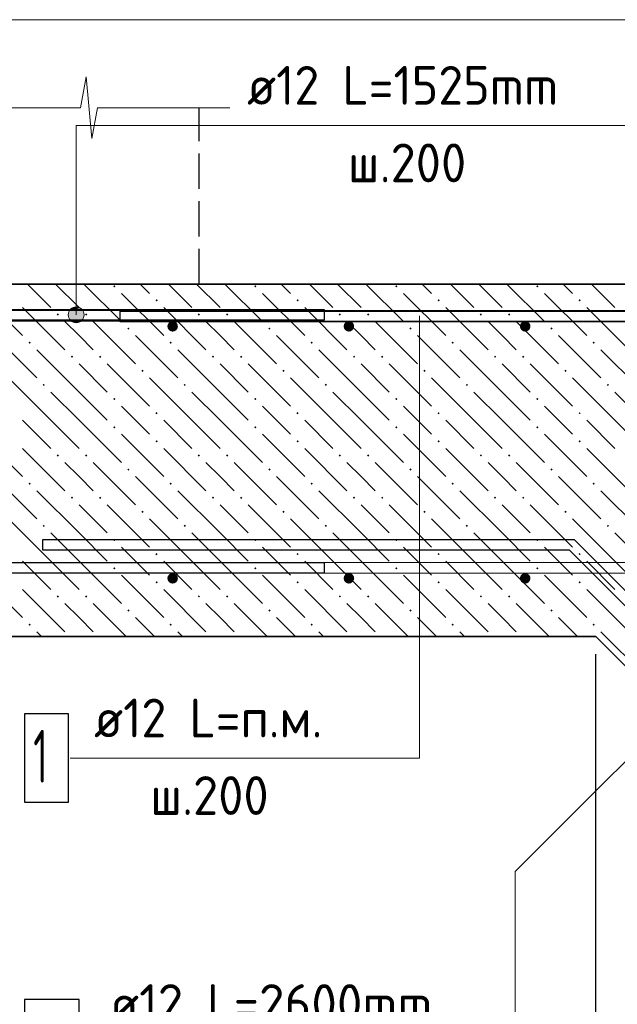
# Model space of a CAD drawing. Header units: millimetres. Extents: x 0 to 42000, y 0 to 29700.
# Tile 4 of 29: x 5549 to 8939, y 11486 to 17073. Entities that reach past the tile are written whole.
import ezdxf

# ---------------------------------------------------------------- set-up
doc = ezdxf.new("R2010")
doc.units = ezdxf.units.MM
doc.linetypes.add('______2', pattern=[270, 200, -70])
for name, color, linetype, lineweight in [('Standard', 7, 'Continuous', 25), ('ЖБ Лента фундамента под плитной частью', 7, 'Continuous', 35), ('ЖБ Плита Фундамента верхний уровень', 7, 'Continuous', 35), ('ЖБ Стена верхний уровень', 7, 'Continuous', 35), ('Обрамление Г-обр.', 52, 'Continuous', 25), ('Обрамление П-обр. равн.', 52, 'Continuous', 25), ('Позиционная метка номер позиции', 7, 'Continuous', 13), ('Примечания', 7, 'Continuous', 13), ('Фоновоя арматура Х1', 52, 'Continuous', 25)]:
    doc.layers.add(name, color=color, linetype=linetype, lineweight=lineweight)
doc.styles.add('ISOCPEUR', font='txt')

msp = doc.modelspace()

# ---------------------------------------------------------------- hatches: boundary and pattern name
at = {"layer": 'ЖБ Плита Фундамента верхний уровень', "linetype": 'Continuous', "lineweight": 18, "transparency": 33554687}
for points in [[(6079.4, 15560.1), (6085.9, 15566.6), (6092.4, 15560.1), (6085.9, 15553.6)], [(6879.4, 15560.1), (6885.9, 15566.6), (6892.4, 15560.1), (6885.9, 15553.6)], [(7679.4, 15560.1), (7685.9, 15566.6), (7692.4, 15560.1), (7685.9, 15553.6)], [(8479.4, 15560.1), (8485.9, 15566.6), (8492.4, 15560.1), (8485.9, 15553.6)], [(6319.4, 15480.1), (6325.9, 15486.6), (6332.4, 15480.1), (6325.9, 15473.6)], [(7119.4, 15480.1), (7125.9, 15486.6), (7132.4, 15480.1), (7125.9, 15473.6)], [(7919.4, 15480.1), (7925.9, 15486.6), (7932.4, 15480.1), (7925.9, 15473.6)], [(8719.4, 15480.1), (8725.9, 15486.6), (8732.4, 15480.1), (8725.9, 15473.6)], [(5759.4, 15400.1), (5765.9, 15406.6), (5772.4, 15400.1), (5765.9, 15393.6)], [(5919.4, 15400.1), (5925.9, 15406.6), (5932.4, 15400.1), (5925.9, 15393.6)], [(6559.4, 15400.1), (6565.9, 15406.6), (6572.4, 15400.1), (6565.9, 15393.6)], [(6719.4, 15400.1), (6725.9, 15406.6), (6732.4, 15400.1), (6725.9, 15393.6)], [(7359.4, 15400.1), (7365.9, 15406.6), (7372.4, 15400.1), (7365.9, 15393.6)], [(7519.4, 15400.1), (7525.9, 15406.6), (7532.4, 15400.1), (7525.9, 15393.6)], [(8159.4, 15400.1), (8165.9, 15406.6), (8172.4, 15400.1), (8165.9, 15393.6)], [(8319.4, 15400.1), (8325.9, 15406.6), (8332.4, 15400.1), (8325.9, 15393.6)], [(6159.4, 15320.1), (6165.9, 15326.6), (6172.4, 15320.1), (6165.9, 15313.6)], [(6959.4, 15320.1), (6965.9, 15326.6), (6972.4, 15320.1), (6965.9, 15313.6)], [(7759.4, 15320.1), (7765.9, 15326.6), (7772.4, 15320.1), (7765.9, 15313.6)], [(8559.4, 15320.1), (8565.9, 15326.6), (8572.4, 15320.1), (8565.9, 15313.6)], [(5599.4, 15240.1), (5605.9, 15246.6), (5612.4, 15240.1), (5605.9, 15233.6)], [(6399.4, 15240.1), (6405.9, 15246.6), (6412.4, 15240.1), (6405.9, 15233.6)], [(7199.4, 15240.1), (7205.9, 15246.6), (7212.4, 15240.1), (7205.9, 15233.6)], [(7999.4, 15240.1), (8005.9, 15246.6), (8012.4, 15240.1), (8005.9, 15233.6)], [(8799.4, 15240.1), (8805.9, 15246.6), (8812.4, 15240.1), (8805.9, 15233.6)], [(5839.4, 15160.1), (5845.9, 15166.6), (5852.4, 15160.1), (5845.9, 15153.6)], [(5999.4, 15160.1), (6005.9, 15166.6), (6012.4, 15160.1), (6005.9, 15153.6)], [(6639.4, 15160.1), (6645.9, 15166.6), (6652.4, 15160.1), (6645.9, 15153.6)], [(6799.4, 15160.1), (6805.9, 15166.6), (6812.4, 15160.1), (6805.9, 15153.6)], [(7439.4, 15160.1), (7445.9, 15166.6), (7452.4, 15160.1), (7445.9, 15153.6)], [(7599.4, 15160.1), (7605.9, 15166.6), (7612.4, 15160.1), (7605.9, 15153.6)], [(8239.4, 15160.1), (8245.9, 15166.6), (8252.4, 15160.1), (8245.9, 15153.6)], [(8399.4, 15160.1), (8405.9, 15166.6), (8412.4, 15160.1), (8405.9, 15153.6)], [(6239.4, 15080.1), (6245.9, 15086.6), (6252.4, 15080.1), (6245.9, 15073.6)], [(7039.4, 15080.1), (7045.9, 15086.6), (7052.4, 15080.1), (7045.9, 15073.6)], [(7839.4, 15080.1), (7845.9, 15086.6), (7852.4, 15080.1), (7845.9, 15073.6)], [(8639.4, 15080.1), (8645.9, 15086.6), (8652.4, 15080.1), (8645.9, 15073.6)], [(5679.4, 15000.1), (5685.9, 15006.6), (5692.4, 15000.1), (5685.9, 14993.6)], [(6479.4, 15000.1), (6485.9, 15006.6), (6492.4, 15000.1), (6485.9, 14993.6)], [(7279.4, 15000.1), (7285.9, 15006.6), (7292.4, 15000.1), (7285.9, 14993.6)], [(8079.4, 15000.1), (8085.9, 15006.6), (8092.4, 15000.1), (8085.9, 14993.6)], [(8879.4, 15000.1), (8885.9, 15006.6), (8892.4, 15000.1), (8885.9, 14993.6)], [(6079.4, 14920.1), (6085.9, 14926.6), (6092.4, 14920.1), (6085.9, 14913.6)], [(6879.4, 14920.1), (6885.9, 14926.6), (6892.4, 14920.1), (6885.9, 14913.6)], [(7679.4, 14920.1), (7685.9, 14926.6), (7692.4, 14920.1), (7685.9, 14913.6)], [(8479.4, 14920.1), (8485.9, 14926.6), (8492.4, 14920.1), (8485.9, 14913.6)], [(6319.4, 14840.1), (6325.9, 14846.6), (6332.4, 14840.1), (6325.9, 14833.6)], [(7119.4, 14840.1), (7125.9, 14846.6), (7132.4, 14840.1), (7125.9, 14833.6)], [(7919.4, 14840.1), (7925.9, 14846.6), (7932.4, 14840.1), (7925.9, 14833.6)], [(8719.4, 14840.1), (8725.9, 14846.6), (8732.4, 14840.1), (8725.9, 14833.6)], [(6079.4, 14760.1), (6085.9, 14766.6), (6092.4, 14760.1), (6085.9, 14753.6)], [(6879.4, 14760.1), (6885.9, 14766.6), (6892.4, 14760.1), (6885.9, 14753.6)], [(7679.4, 14760.1), (7685.9, 14766.6), (7692.4, 14760.1), (7685.9, 14753.6)], [(8479.4, 14760.1), (8485.9, 14766.6), (8492.4, 14760.1), (8485.9, 14753.6)], [(6319.4, 14680.1), (6325.9, 14686.6), (6332.4, 14680.1), (6325.9, 14673.6)], [(7119.4, 14680.1), (7125.9, 14686.6), (7132.4, 14680.1), (7125.9, 14673.6)], [(7919.4, 14680.1), (7925.9, 14686.6), (7932.4, 14680.1), (7925.9, 14673.6)], [(8719.4, 14680.1), (8725.9, 14686.6), (8732.4, 14680.1), (8725.9, 14673.6)], [(5759.4, 14600.1), (5765.9, 14606.6), (5772.4, 14600.1), (5765.9, 14593.6)], [(5919.4, 14600.1), (5925.9, 14606.6), (5932.4, 14600.1), (5925.9, 14593.6)], [(6559.4, 14600.1), (6565.9, 14606.6), (6572.4, 14600.1), (6565.9, 14593.6)], [(6719.4, 14600.1), (6725.9, 14606.6), (6732.4, 14600.1), (6725.9, 14593.6)], [(7359.4, 14600.1), (7365.9, 14606.6), (7372.4, 14600.1), (7365.9, 14593.6)], [(7519.4, 14600.1), (7525.9, 14606.6), (7532.4, 14600.1), (7525.9, 14593.6)], [(8159.4, 14600.1), (8165.9, 14606.6), (8172.4, 14600.1), (8165.9, 14593.6)], [(8319.4, 14600.1), (8325.9, 14606.6), (8332.4, 14600.1), (8325.9, 14593.6)], [(6159.4, 14520.1), (6165.9, 14526.6), (6172.4, 14520.1), (6165.9, 14513.6)], [(6959.4, 14520.1), (6965.9, 14526.6), (6972.4, 14520.1), (6965.9, 14513.6)], [(7759.4, 14520.1), (7765.9, 14526.6), (7772.4, 14520.1), (7765.9, 14513.6)], [(8559.4, 14520.1), (8565.9, 14526.6), (8572.4, 14520.1), (8565.9, 14513.6)], [(5599.4, 14440.1), (5605.9, 14446.6), (5612.4, 14440.1), (5605.9, 14433.6)], [(6399.4, 14440.1), (6405.9, 14446.6), (6412.4, 14440.1), (6405.9, 14433.6)], [(7199.4, 14440.1), (7205.9, 14446.6), (7212.4, 14440.1), (7205.9, 14433.6)], [(7999.4, 14440.1), (8005.9, 14446.6), (8012.4, 14440.1), (8005.9, 14433.6)], [(8799.4, 14440.1), (8805.9, 14446.6), (8812.4, 14440.1), (8805.9, 14433.6)], [(5839.4, 14360.1), (5845.9, 14366.6), (5852.4, 14360.1), (5845.9, 14353.6)], [(5999.4, 14360.1), (6005.9, 14366.6), (6012.4, 14360.1), (6005.9, 14353.6)], [(6639.4, 14360.1), (6645.9, 14366.6), (6652.4, 14360.1), (6645.9, 14353.6)], [(6799.4, 14360.1), (6805.9, 14366.6), (6812.4, 14360.1), (6805.9, 14353.6)], [(7439.4, 14360.1), (7445.9, 14366.6), (7452.4, 14360.1), (7445.9, 14353.6)], [(7599.4, 14360.1), (7605.9, 14366.6), (7612.4, 14360.1), (7605.9, 14353.6)], [(8239.4, 14360.1), (8245.9, 14366.6), (8252.4, 14360.1), (8245.9, 14353.6)], [(8399.4, 14360.1), (8405.9, 14366.6), (8412.4, 14360.1), (8405.9, 14353.6)], [(6239.4, 14280.1), (6245.9, 14286.6), (6252.4, 14280.1), (6245.9, 14273.6)], [(7039.4, 14280.1), (7045.9, 14286.6), (7052.4, 14280.1), (7045.9, 14273.6)], [(7839.4, 14280.1), (7845.9, 14286.6), (7852.4, 14280.1), (7845.9, 14273.6)], [(8639.4, 14280.1), (8645.9, 14286.6), (8652.4, 14280.1), (8645.9, 14273.6)], [(5679.4, 14200.1), (5685.9, 14206.6), (5692.4, 14200.1), (5685.9, 14193.6)], [(6479.4, 14200.1), (6485.9, 14206.6), (6492.4, 14200.1), (6485.9, 14193.6)], [(7279.4, 14200.1), (7285.9, 14206.6), (7292.4, 14200.1), (7285.9, 14193.6)], [(8079.4, 14200.1), (8085.9, 14206.6), (8092.4, 14200.1), (8085.9, 14193.6)], [(8879.4, 14200.1), (8885.9, 14206.6), (8892.4, 14200.1), (8885.9, 14193.6)], [(6079.4, 14120.1), (6085.9, 14126.6), (6092.4, 14120.1), (6085.9, 14113.6)], [(6879.4, 14120.1), (6885.9, 14126.6), (6892.4, 14120.1), (6885.9, 14113.6)], [(7679.4, 14120.1), (7685.9, 14126.6), (7692.4, 14120.1), (7685.9, 14113.6)], [(8479.4, 14120.1), (8485.9, 14126.6), (8492.4, 14120.1), (8485.9, 14113.6)], [(6319.4, 14040.1), (6325.9, 14046.6), (6332.4, 14040.1), (6325.9, 14033.6)], [(7119.4, 14040.1), (7125.9, 14046.6), (7132.4, 14040.1), (7125.9, 14033.6)], [(7919.4, 14040.1), (7925.9, 14046.6), (7932.4, 14040.1), (7925.9, 14033.6)], [(8719.4, 14040.1), (8725.9, 14046.6), (8732.4, 14040.1), (8725.9, 14033.6)], [(6079.4, 13960.1), (6085.9, 13966.6), (6092.4, 13960.1), (6085.9, 13953.6)], [(6879.4, 13960.1), (6885.9, 13966.6), (6892.4, 13960.1), (6885.9, 13953.6)], [(7679.4, 13960.1), (7685.9, 13966.6), (7692.4, 13960.1), (7685.9, 13953.6)], [(8479.4, 13960.1), (8485.9, 13966.6), (8492.4, 13960.1), (8485.9, 13953.6)], [(6319.4, 13880.1), (6325.9, 13886.6), (6332.4, 13880.1), (6325.9, 13873.6)], [(7119.4, 13880.1), (7125.9, 13886.6), (7132.4, 13880.1), (7125.9, 13873.6)], [(7919.4, 13880.1), (7925.9, 13886.6), (7932.4, 13880.1), (7925.9, 13873.6)], [(8719.4, 13880.1), (8725.9, 13886.6), (8732.4, 13880.1), (8725.9, 13873.6)], [(5759.4, 13800.1), (5765.9, 13806.6), (5772.4, 13800.1), (5765.9, 13793.6)], [(5919.4, 13800.1), (5925.9, 13806.6), (5932.4, 13800.1), (5925.9, 13793.6)], [(6559.4, 13800.1), (6565.9, 13806.6), (6572.4, 13800.1), (6565.9, 13793.6)], [(6719.4, 13800.1), (6725.9, 13806.6), (6732.4, 13800.1), (6725.9, 13793.6)], [(7359.4, 13800.1), (7365.9, 13806.6), (7372.4, 13800.1), (7365.9, 13793.6)], [(7519.4, 13800.1), (7525.9, 13806.6), (7532.4, 13800.1), (7525.9, 13793.6)], [(8159.4, 13800.1), (8165.9, 13806.6), (8172.4, 13800.1), (8165.9, 13793.6)], [(8319.4, 13800.1), (8325.9, 13806.6), (8332.4, 13800.1), (8325.9, 13793.6)], [(6159.4, 13720.1), (6165.9, 13726.6), (6172.4, 13720.1), (6165.9, 13713.6)], [(6959.4, 13720.1), (6965.9, 13726.6), (6972.4, 13720.1), (6965.9, 13713.6)], [(7759.4, 13720.1), (7765.9, 13726.6), (7772.4, 13720.1), (7765.9, 13713.6)], [(8559.4, 13720.1), (8565.9, 13726.6), (8572.4, 13720.1), (8565.9, 13713.6)], [(5599.4, 13640.1), (5605.9, 13646.6), (5612.4, 13640.1), (5605.9, 13633.6)], [(6399.4, 13640.1), (6405.9, 13646.6), (6412.4, 13640.1), (6405.9, 13633.6)], [(7199.4, 13640.1), (7205.9, 13646.6), (7212.4, 13640.1), (7205.9, 13633.6)], [(7999.4, 13640.1), (8005.9, 13646.6), (8012.4, 13640.1), (8005.9, 13633.6)], [(8799.4, 13640.1), (8805.9, 13646.6), (8812.4, 13640.1), (8805.9, 13633.6)]]:
    msp.add_hatch(color=7, dxfattribs=at).paths.add_polyline_path(points, flags=16)
at = {"layer": 'Позиционная метка номер позиции', "linetype": 'Continuous', "lineweight": 13, "transparency": 33554687}
for points in [[(5830.9, 15420.5), (5908.3, 15420.5), (5892.1, 15436.7)], [(5830.9, 15420.5), (5892.1, 15436.7), (5847.1, 15436.7)], [(5847.1, 15436.7), (5892.1, 15436.7), (5869.6, 15443)], [(5824.6, 15398), (5914.6, 15398), (5908.3, 15420.5)], [(5824.6, 15398), (5908.3, 15420.5), (5830.9, 15420.5)], [(5830.9, 15375.5), (5914.6, 15398), (5824.6, 15398)], [(5830.9, 15375.5), (5908.3, 15375.5), (5914.6, 15398)], [(5847.1, 15359.3), (5908.3, 15375.5), (5830.9, 15375.5)], [(5847.1, 15359.3), (5892.1, 15359.3), (5908.3, 15375.5)], [(5892.1, 15359.3), (5847.1, 15359.3), (5869.6, 15353)]]:
    msp.add_hatch(color=7, dxfattribs=at).paths.add_polyline_path(points)
at = {"layer": 'Фоновоя арматура Х1', "linetype": 'Continuous', "lineweight": 18, "transparency": 33554687}
for points in [[(6446.8, 15333), (6444.5, 15344.5), (6438, 15354.2), (6428.2, 15360.7), (6416.8, 15363), (6405.3, 15360.7), (6395.6, 15354.2), (6389.1, 15344.5), (6386.8, 15333), (6389.1, 15321.5), (6395.6, 15311.8), (6405.3, 15305.3), (6416.8, 15303), (6428.2, 15305.3), (6438, 15311.8), (6444.5, 15321.5)], [(7446.8, 15333), (7444.5, 15344.5), (7438, 15354.2), (7428.2, 15360.7), (7416.8, 15363), (7405.3, 15360.7), (7395.6, 15354.2), (7389.1, 15344.5), (7386.8, 15333), (7389.1, 15321.5), (7395.6, 15311.8), (7405.3, 15305.3), (7416.8, 15303), (7428.2, 15305.3), (7438, 15311.8), (7444.5, 15321.5)], [(8446.8, 15333), (8444.5, 15344.5), (8438, 15354.2), (8428.2, 15360.7), (8416.8, 15363), (8405.3, 15360.7), (8395.6, 15354.2), (8389.1, 15344.5), (8386.8, 15333), (8389.1, 15321.5), (8395.6, 15311.8), (8405.3, 15305.3), (8416.8, 15303), (8428.2, 15305.3), (8438, 15311.8), (8444.5, 15321.5)], [(6446.8, 13903), (6444.5, 13914.5), (6438, 13924.2), (6428.2, 13930.7), (6416.8, 13933), (6405.3, 13930.7), (6395.6, 13924.2), (6389.1, 13914.5), (6386.8, 13903), (6389.1, 13891.5), (6395.6, 13881.8), (6405.3, 13875.3), (6416.8, 13873), (6428.2, 13875.3), (6438, 13881.8), (6444.5, 13891.5)], [(7446.8, 13903), (7444.5, 13914.5), (7438, 13924.2), (7428.2, 13930.7), (7416.8, 13933), (7405.3, 13930.7), (7395.6, 13924.2), (7389.1, 13914.5), (7386.8, 13903), (7389.1, 13891.5), (7395.6, 13881.8), (7405.3, 13875.3), (7416.8, 13873), (7428.2, 13875.3), (7438, 13881.8), (7444.5, 13891.5)], [(8446.8, 13903), (8444.5, 13914.5), (8438, 13924.2), (8428.2, 13930.7), (8416.8, 13933), (8405.3, 13930.7), (8395.6, 13924.2), (8389.1, 13914.5), (8386.8, 13903), (8389.1, 13891.5), (8395.6, 13881.8), (8405.3, 13875.3), (8416.8, 13873), (8428.2, 13875.3), (8438, 13881.8), (8444.5, 13891.5)]]:
    msp.add_hatch(color=7, dxfattribs=at).paths.add_polyline_path(points)

# ---------------------------------------------------------------- linework, layer by layer
at = {"layer": 'Standard', "color": 254, "linetype": 'Continuous', "lineweight": 18, "true_color": 0xc4c4ff, "transparency": 33554687}
msp.add_lwpolyline([(3566.8, 7710.5), (23032.7, 7710.5), (23032.7, 17073), (3566.8, 17073), (3566.8, 7710.5)], dxfattribs=at)
at = {"layer": 'Standard', "color": 251, "linetype": 'Continuous', "lineweight": -3, "true_color": 0x656565, "transparency": 33554687}
msp.add_lwpolyline([(8816.8, 10340), (8816.8, 10357), (8816.8, 10357), (8816.8, 10357), (8816.8, 10357), (8816.8, 10357), (8816.8, 10357), (8816.8, 11759.3), (8816.8, 11759.3), (8816.8, 13473)], dxfattribs=at)
at = {"layer": 'ЖБ Лента фундамента под плитной частью', "color": 7, "linetype": 'Continuous', "lineweight": 35, "transparency": 33554687}
msp.add_line((8816.8, 13573), (10816.8, 11573), dxfattribs=at)
at = {"layer": 'ЖБ Лента фундамента под плитной частью', "color": 254, "linetype": 'Continuous', "lineweight": 18, "transparency": 33554687}
msp.add_line((9085.9, 13360.1), (8873, 13573), dxfattribs=at)
at = {"layer": 'ЖБ Плита Фундамента верхний уровень', "color": 7, "linetype": 'Continuous', "lineweight": 35, "transparency": 33554687}
for p, q in [((6566.8, 15573), (5316.8, 15573)), ((12566.8, 15573), (6566.8, 15573)), ((4066.8, 13573), (8816.8, 13573))]:
    msp.add_line(p, q, dxfattribs=at)
at = {"layer": 'ЖБ Плита Фундамента верхний уровень', "color": 254, "linetype": 'Continuous', "lineweight": 18, "transparency": 33554687}
for p, q in [((5593, 15573), (5725.9, 15440.1)), ((5753, 15573), (5885.9, 15440.1)), ((5913, 15573), (6125.9, 15360.1)), ((6285.9, 15520.1), (6233, 15573)), ((6393, 15573), (6525.9, 15440.1)), ((6553, 15573), (6685.9, 15440.1)), ((6713, 15573), (6925.9, 15360.1)), ((7085.9, 15520.1), (7033, 15573)), ((7193, 15573), (7325.9, 15440.1)), ((7353, 15573), (7485.9, 15440.1)), ((7513, 15573), (7725.9, 15360.1)), ((7885.9, 15520.1), (7833, 15573)), ((7993, 15573), (8125.9, 15440.1)), ((8153, 15573), (8285.9, 15440.1)), ((8313, 15573), (8525.9, 15360.1)), ((8685.9, 15520.1), (8633, 15573)), ((8793, 15573), (8925.9, 15440.1)), ((5325.9, 15520.1), (5565.9, 15280.1)), ((6125.9, 15520.1), (6365.9, 15280.1)), ((6925.9, 15520.1), (7165.9, 15280.1)), ((7725.9, 15520.1), (7965.9, 15280.1)), ((8525.9, 15520.1), (8765.9, 15280.1)), ((5565.9, 15440.1), (5805.9, 15200.1)), ((6365.9, 15440.1), (6605.9, 15200.1)), ((7165.9, 15440.1), (7405.9, 15200.1)), ((7965.9, 15440.1), (8205.9, 15200.1)), ((8765.9, 15440.1), (9005.9, 15200.1)), ((5885.9, 15280.1), (5805.9, 15360.1)), ((5965.9, 15360.1), (6205.9, 15120.1)), ((6685.9, 15280.1), (6605.9, 15360.1)), ((6765.9, 15360.1), (7005.9, 15120.1)), ((7485.9, 15280.1), (7405.9, 15360.1)), ((7565.9, 15360.1), (7805.9, 15120.1)), ((8285.9, 15280.1), (8205.9, 15360.1)), ((8365.9, 15360.1), (8605.9, 15120.1)), ((5405.9, 15280.1), (5645.9, 15040.1)), ((5965.9, 15200.1), (5885.9, 15280.1)), ((6205.9, 15280.1), (6445.9, 15040.1)), ((6765.9, 15200.1), (6685.9, 15280.1)), ((7005.9, 15280.1), (7245.9, 15040.1)), ((7565.9, 15200.1), (7485.9, 15280.1)), ((7805.9, 15280.1), (8045.9, 15040.1)), ((8365.9, 15200.1), (8285.9, 15280.1)), ((8605.9, 15280.1), (8845.9, 15040.1)), ((5885.9, 14960.1), (5645.9, 15200.1)), ((6685.9, 14960.1), (6445.9, 15200.1)), ((7485.9, 14960.1), (7245.9, 15200.1)), ((8285.9, 14960.1), (8045.9, 15200.1)), ((9085.9, 14960.1), (8845.9, 15200.1)), ((5885.9, 15120.1), (6045.9, 14960.1)), ((6045.9, 15120.1), (6285.9, 14880.1)), ((6685.9, 15120.1), (6845.9, 14960.1)), ((6845.9, 15120.1), (7085.9, 14880.1)), ((7485.9, 15120.1), (7645.9, 14960.1)), ((7645.9, 15120.1), (7885.9, 14880.1)), ((8285.9, 15120.1), (8445.9, 14960.1)), ((8445.9, 15120.1), (8685.9, 14880.1)), ((5725.9, 14800.1), (5485.9, 15040.1)), ((6525.9, 14800.1), (6285.9, 15040.1)), ((7325.9, 14800.1), (7085.9, 15040.1)), ((8125.9, 14800.1), (7885.9, 15040.1)), ((8925.9, 14800.1), (8685.9, 15040.1)), ((5725.9, 14960.1), (5885.9, 14800.1)), ((5885.9, 14960.1), (6045.9, 14800.1)), ((6525.9, 14960.1), (6685.9, 14800.1)), ((6685.9, 14960.1), (6845.9, 14800.1)), ((7325.9, 14960.1), (7485.9, 14800.1)), ((7485.9, 14960.1), (7645.9, 14800.1)), ((8125.9, 14960.1), (8285.9, 14800.1)), ((8285.9, 14960.1), (8445.9, 14800.1)), ((8925.9, 14960.1), (9085.9, 14800.1)), ((6205.9, 14800.1), (6125.9, 14880.1)), ((7005.9, 14800.1), (6925.9, 14880.1)), ((7805.9, 14800.1), (7725.9, 14880.1)), ((8605.9, 14800.1), (8525.9, 14880.1)), ((5565.9, 14800.1), (5725.9, 14640.1)), ((5725.9, 14800.1), (5885.9, 14640.1)), ((5885.9, 14800.1), (6125.9, 14560.1)), ((6285.9, 14720.1), (6205.9, 14800.1)), ((6365.9, 14800.1), (6525.9, 14640.1)), ((6525.9, 14800.1), (6685.9, 14640.1)), ((6685.9, 14800.1), (6925.9, 14560.1)), ((7085.9, 14720.1), (7005.9, 14800.1)), ((7165.9, 14800.1), (7325.9, 14640.1)), ((7325.9, 14800.1), (7485.9, 14640.1)), ((7485.9, 14800.1), (7725.9, 14560.1)), ((7885.9, 14720.1), (7805.9, 14800.1)), ((7965.9, 14800.1), (8125.9, 14640.1)), ((8125.9, 14800.1), (8285.9, 14640.1)), ((8285.9, 14800.1), (8525.9, 14560.1)), ((8685.9, 14720.1), (8605.9, 14800.1)), ((8765.9, 14800.1), (8925.9, 14640.1)), ((8925.9, 14800.1), (9085.9, 14640.1)), ((5325.9, 14720.1), (5565.9, 14480.1)), ((6125.9, 14720.1), (6365.9, 14480.1)), ((6925.9, 14720.1), (7165.9, 14480.1)), ((7725.9, 14720.1), (7965.9, 14480.1)), ((8525.9, 14720.1), (8765.9, 14480.1)), ((5565.9, 14640.1), (5805.9, 14400.1)), ((6365.9, 14640.1), (6605.9, 14400.1)), ((7165.9, 14640.1), (7405.9, 14400.1)), ((7965.9, 14640.1), (8205.9, 14400.1)), ((8765.9, 14640.1), (9005.9, 14400.1)), ((5885.9, 14480.1), (5805.9, 14560.1)), ((5965.9, 14560.1), (6205.9, 14320.1)), ((6685.9, 14480.1), (6605.9, 14560.1)), ((6765.9, 14560.1), (7005.9, 14320.1)), ((7485.9, 14480.1), (7405.9, 14560.1)), ((7565.9, 14560.1), (7805.9, 14320.1)), ((8285.9, 14480.1), (8205.9, 14560.1)), ((8365.9, 14560.1), (8605.9, 14320.1)), ((5405.9, 14480.1), (5645.9, 14240.1)), ((5965.9, 14400.1), (5885.9, 14480.1)), ((6205.9, 14480.1), (6445.9, 14240.1)), ((6765.9, 14400.1), (6685.9, 14480.1)), ((7005.9, 14480.1), (7245.9, 14240.1)), ((7565.9, 14400.1), (7485.9, 14480.1)), ((7805.9, 14480.1), (8045.9, 14240.1)), ((8365.9, 14400.1), (8285.9, 14480.1)), ((8605.9, 14480.1), (8845.9, 14240.1)), ((5885.9, 14160.1), (5645.9, 14400.1)), ((6685.9, 14160.1), (6445.9, 14400.1)), ((7485.9, 14160.1), (7245.9, 14400.1)), ((8285.9, 14160.1), (8045.9, 14400.1)), ((9085.9, 14160.1), (8845.9, 14400.1)), ((5885.9, 14320.1), (6045.9, 14160.1)), ((6045.9, 14320.1), (6285.9, 14080.1)), ((6685.9, 14320.1), (6845.9, 14160.1)), ((6845.9, 14320.1), (7085.9, 14080.1)), ((7485.9, 14320.1), (7645.9, 14160.1)), ((7645.9, 14320.1), (7885.9, 14080.1)), ((8285.9, 14320.1), (8445.9, 14160.1)), ((8445.9, 14320.1), (8685.9, 14080.1)), ((5725.9, 14000.1), (5485.9, 14240.1)), ((6525.9, 14000.1), (6285.9, 14240.1)), ((7325.9, 14000.1), (7085.9, 14240.1)), ((8125.9, 14000.1), (7885.9, 14240.1)), ((8925.9, 14000.1), (8685.9, 14240.1)), ((5725.9, 14160.1), (5885.9, 14000.1)), ((5885.9, 14160.1), (6045.9, 14000.1)), ((6525.9, 14160.1), (6685.9, 14000.1)), ((6685.9, 14160.1), (6845.9, 14000.1)), ((7325.9, 14160.1), (7485.9, 14000.1)), ((7485.9, 14160.1), (7645.9, 14000.1)), ((8125.9, 14160.1), (8285.9, 14000.1)), ((8285.9, 14160.1), (8445.9, 14000.1)), ((8925.9, 14160.1), (9085.9, 14000.1)), ((6205.9, 14000.1), (6125.9, 14080.1)), ((7005.9, 14000.1), (6925.9, 14080.1)), ((7805.9, 14000.1), (7725.9, 14080.1)), ((8605.9, 14000.1), (8525.9, 14080.1)), ((5565.9, 14000.1), (5725.9, 13840.1)), ((5725.9, 14000.1), (5885.9, 13840.1)), ((5885.9, 14000.1), (6125.9, 13760.1)), ((6285.9, 13920.1), (6205.9, 14000.1)), ((6365.9, 14000.1), (6525.9, 13840.1)), ((6525.9, 14000.1), (6685.9, 13840.1)), ((6685.9, 14000.1), (6925.9, 13760.1)), ((7085.9, 13920.1), (7005.9, 14000.1)), ((7165.9, 14000.1), (7325.9, 13840.1)), ((7325.9, 14000.1), (7485.9, 13840.1)), ((7485.9, 14000.1), (7725.9, 13760.1)), ((7885.9, 13920.1), (7805.9, 14000.1)), ((7965.9, 14000.1), (8125.9, 13840.1)), ((8125.9, 14000.1), (8285.9, 13840.1)), ((8285.9, 14000.1), (8525.9, 13760.1)), ((8685.9, 13920.1), (8605.9, 14000.1)), ((8765.9, 14000.1), (8925.9, 13840.1)), ((8925.9, 14000.1), (9085.9, 13840.1)), ((5325.9, 13920.1), (5565.9, 13680.1)), ((6125.9, 13920.1), (6365.9, 13680.1)), ((6925.9, 13920.1), (7165.9, 13680.1)), ((7725.9, 13920.1), (7965.9, 13680.1)), ((8525.9, 13920.1), (8765.9, 13680.1)), ((5565.9, 13840.1), (5805.9, 13600.1)), ((6365.9, 13840.1), (6605.9, 13600.1)), ((7165.9, 13840.1), (7405.9, 13600.1)), ((7965.9, 13840.1), (8205.9, 13600.1)), ((8765.9, 13840.1), (9005.9, 13600.1)), ((5885.9, 13680.1), (5805.9, 13760.1)), ((5965.9, 13760.1), (6153, 13573)), ((6685.9, 13680.1), (6605.9, 13760.1)), ((6765.9, 13760.1), (6953, 13573)), ((7485.9, 13680.1), (7405.9, 13760.1)), ((7565.9, 13760.1), (7753, 13573)), ((8285.9, 13680.1), (8205.9, 13760.1)), ((8365.9, 13760.1), (8553, 13573)), ((5965.9, 13600.1), (5885.9, 13680.1)), ((6205.9, 13680.1), (6313, 13573)), ((6765.9, 13600.1), (6685.9, 13680.1)), ((7005.9, 13680.1), (7113, 13573)), ((7565.9, 13600.1), (7485.9, 13680.1)), ((7805.9, 13680.1), (7913, 13573)), ((8365.9, 13600.1), (8285.9, 13680.1)), ((8605.9, 13680.1), (8713, 13573)), ((5673, 13573), (5645.9, 13600.1)), ((6473, 13573), (6445.9, 13600.1)), ((7273, 13573), (7245.9, 13600.1)), ((8073, 13573), (8045.9, 13600.1)), ((8873, 13573), (8845.9, 13600.1))]:
    msp.add_line(p, q, dxfattribs=at)
at = {"layer": 'ЖБ Стена верхний уровень', "color": 253, "linetype": '______2', "lineweight": 25, "true_color": 0xa0a0a0, "transparency": 33554687}
for p, q in [((6566.8, 15573), (6566.8, 16573)), ((5316.8, 15573), (6566.8, 15573))]:
    msp.add_line(p, q, dxfattribs=at)
at = {"layer": 'Обрамление Г-обр.', "color": 38, "linetype": 'Continuous', "lineweight": 25, "true_color": 0x5f1e0f, "transparency": 33554687}
for points in [[(22515.2, 15358.4), (19526.8, 15358.4), (17021.4, 12853), (11612.1, 12853), (9106.7, 15358.4), (6118.4, 15358.4), (6118.4, 15418.4), (9131.5, 15418.4), (11637, 12913), (16996.5, 12913), (19501.9, 15418.4), (22515.2, 15418.4), (22515.2, 15358.4)], [(22515.2, 15358.4), (19526.8, 15358.4), (17021.4, 12853), (11612.1, 12853), (9106.7, 15358.4), (6118.4, 15358.4), (6118.4, 15418.4), (9131.5, 15418.4), (11637, 12913), (16996.5, 12913), (19501.9, 15418.4), (22515.2, 15418.4), (22515.2, 15358.4)], [(22562.7, 14063.4), (19964.3, 14063.4), (17733.9, 11833), (10899.6, 11833), (8669.2, 14063.4), (5680.9, 14063.4), (5680.9, 14123.4), (8694, 14123.4), (10924.4, 11893), (17709, 11893), (19939.4, 14123.4), (22562.7, 14123.4), (22562.7, 14063.4)], [(22562.7, 14063.4), (19964.3, 14063.4), (17733.9, 11833), (10899.6, 11833), (8669.2, 14063.4), (5680.9, 14063.4), (5680.9, 14123.4), (8694, 14123.4), (10924.4, 11893), (17709, 11893), (19939.4, 14123.4), (22562.7, 14123.4), (22562.7, 14063.4)]]:
    msp.add_lwpolyline(points, dxfattribs=at)
at = {"layer": 'Обрамление Г-обр.', "color": 7, "linetype": 'Continuous', "lineweight": 25, "transparency": 33554687}
msp.add_lwpolyline([(5575.9, 11012.6), (5885.9, 11012.6), (5885.9, 11512.6), (5575.9, 11512.6), (5575.9, 11012.6)], dxfattribs=at)
at = {"layer": 'Обрамление П-обр. равн.', "color": 38, "linetype": 'Continuous', "lineweight": 25, "true_color": 0x5f1e0f, "transparency": 33554687}
msp.add_lwpolyline([(7276.8, 15368), (4276.8, 15368), (4276.8, 13993), (7276.8, 13993), (7276.8, 13933), (4216.8, 13933), (4216.8, 15428), (7276.8, 15428), (7276.8, 15368)], dxfattribs=at)
msp.add_lwpolyline([(7276.8, 15368), (4276.8, 15368), (4276.8, 13993), (7276.8, 13993), (7276.8, 13933), (4216.8, 13933), (4216.8, 15428), (7276.8, 15428), (7276.8, 15368)], dxfattribs=at)
at = {"layer": 'Позиционная метка номер позиции', "color": 7, "linetype": 'Continuous', "lineweight": 13, "transparency": 33554687}
for p, q in [((5869.6, 15443), (5869.6, 15443)), ((5824.6, 15398), (5824.6, 15398)), ((5914.6, 15398), (5914.6, 15398)), ((5869.6, 15353), (5869.6, 15353))]:
    msp.add_line(p, q, dxfattribs=at)
for points in [[(5869.6, 15398), (5869.6, 16473), (8984.6, 16473)], [(5835.9, 12883), (7816.8, 12883), (7816.8, 15393)], [(9492.3, 13371), (8360.9, 12239.7), (8360.9, 11262.6), (5895.9, 11262.6)]]:
    msp.add_lwpolyline(points, dxfattribs=at)
msp.add_circle((5869.6, 15398), 45, dxfattribs=at)
at = {"layer": 'Примечания', "color": 7, "linetype": 'Continuous', "lineweight": 13, "transparency": 33554687}
for p, q in [((5893.8, 16573), (5925.8, 16748)), ((5925.8, 16748), (5957.8, 16398)), ((5141.8, 16573), (5893.8, 16573)), ((5957.8, 16398), (5989.8, 16573)), ((5989.8, 16573), (6741.8, 16573)), ((6741.8, 16573), (6741.8, 16573))]:
    msp.add_line(p, q, dxfattribs=at)
at = {"layer": 'Фоновоя арматура Х1', "color": 251, "linetype": 'Continuous', "lineweight": 18, "true_color": 0x656565, "transparency": 33554687}
for points in [[(12416.8, 15363), (4216.8, 15363), (4216.8, 15423), (12416.8, 15423), (12416.8, 15363)], [(12416.8, 15363), (4216.8, 15363), (4216.8, 15423), (12416.8, 15423), (12416.8, 15363)], [(12416.8, 13933), (4216.8, 13933), (4216.8, 13993), (12416.8, 13993), (12416.8, 13933)], [(12416.8, 13933), (4216.8, 13933), (4216.8, 13993), (12416.8, 13993), (12416.8, 13933)]]:
    msp.add_lwpolyline(points, dxfattribs=at)
at = {"layer": 'Фоновоя арматура Х1', "color": 7, "linetype": 'Continuous', "lineweight": 25, "transparency": 33554687}
msp.add_lwpolyline([(5575.9, 12633), (5825.9, 12633), (5825.9, 13133), (5575.9, 13133), (5575.9, 12633)], dxfattribs=at)

# ---------------------------------------------------------------- texts
at = {"layer": 'Обрамление Г-обр.', "color": 7, "linetype": 'Continuous', "lineweight": 13, "transparency": 33554687, "insert": (6057.9, 11379.9), "char_height": 220, "width": 2150.516, "attachment_point": 7, "style": 'ISOCPEUR'}
msp.add_mtext('\\W0.96;ø12 L=2600mm ', dxfattribs=at)
at = {"layer": 'Обрамление П-обр. равн.', "color": 7, "linetype": 'Continuous', "lineweight": 13, "transparency": 33554687, "char_height": 220, "attachment_point": 7, "style": 'ISOCPEUR'}
for s, insert, width in [('\\W0.94;ø12 L=1525mm ', (6838.6, 16590.4), 2104.383), ('\\W0.95;ш.200 ', (7410.6, 16150.4), 962.129)]:
    msp.add_mtext(s, dxfattribs=dict(at, insert=insert, width=width))
at = {"layer": 'Фоновоя арматура Х1', "color": 7, "linetype": 'Continuous', "lineweight": 13, "transparency": 33554687, "attachment_point": 7, "style": 'ISOCPEUR'}
for s, insert, char_height, width in [('\\W0.94;ø12 L=п.м. ', (5970.8, 13000.3), 220, 1599.147), ('\\W0.56;1', (5625.9, 12743), 300, 233.333), ('\\W0.95;ш.200 ', (6289.8, 12560.4), 220, 962.136)]:
    msp.add_mtext(s, dxfattribs=dict(at, insert=insert, char_height=char_height, width=width))

doc.saveas('drawing.dxf')
